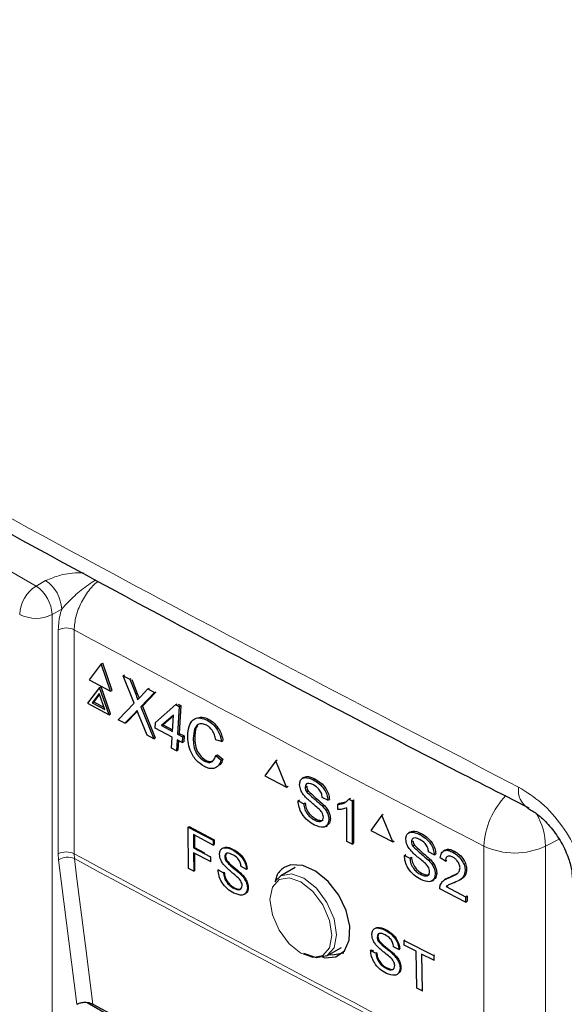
# Paper-space layout 'Blatt2' of a CAD drawing. Header units: millimetres. Extents: x 5 to 418, y 2 to 292.
# Tile 37 of 74: x 112 to 120, y 186 to 200. Entities that reach past the tile are written whole.
import ezdxf

# ---------------------------------------------------------------- set-up
doc = ezdxf.new("R2010")
doc.units = ezdxf.units.MM

psp = doc.layouts.new('Blatt2')

# ---------------------------------------------------------------- linework, layer by layer
at = {"color": 7, "linetype": 'Continuous', "lineweight": 18}
for p, q in [((97.248, 200.556), (112.106, 191.979)), ((112.106, 191.979), (112.245, 192.057)), ((112.477, 191.646), (112.337, 191.569)), ((112.337, 191.569), (112.337, 168.796)), ((112.426, 188.116), (112.426, 191.346)), ((112.656, 191.347), (112.656, 188.117)), ((113.546, 190.417), (113.568, 190.429)), ((113.536, 190.151), (113.559, 190.163)), ((119.655, 188.33), (119.46, 188.229)), ((118.57, 184.998), (118.57, 188.227)), ((119.46, 188.229), (119.46, 184.999)), ((112.432, 188.029), (112.426, 188.116)), ((112.656, 188.117), (112.66, 188.047)), ((112.695, 185.946), (112.432, 188.029))]:
    psp.add_line(p, q, dxfattribs=at)
at = {"color": 7, "linetype": 'Continuous', "lineweight": 25}
for p, q in [((113.046, 190.855), (112.871, 190.627)), ((113.046, 190.855), (113.069, 190.867)), ((113.181, 190.461), (113.046, 190.855)), ((113.204, 190.473), (113.069, 190.867)), ((112.871, 190.627), (113.181, 190.461)), ((113.363, 190.685), (113.385, 190.697)), ((113.523, 190.289), (113.363, 190.685)), ((113.363, 190.685), (113.458, 190.634)), ((113.458, 190.634), (113.48, 190.645)), ((113.458, 190.634), (113.546, 190.417)), ((113.487, 190.63), (113.568, 190.429)), ((113.024, 190.516), (112.849, 190.288)), ((113.024, 190.516), (113.047, 190.527)), ((113.16, 190.122), (113.024, 190.516)), ((113.182, 190.134), (113.047, 190.527)), ((113.181, 190.461), (113.204, 190.473)), ((113.612, 190.381), (113.72, 190.494)), ((113.72, 190.494), (113.742, 190.505)), ((113.72, 190.494), (113.817, 190.442)), ((113.019, 190.431), (112.915, 190.296)), ((113.023, 190.419), (112.938, 190.308)), ((113.099, 190.198), (113.019, 190.431)), ((113.817, 190.442), (113.619, 190.236)), ((113.831, 190.445), (113.641, 190.248)), ((113.817, 190.442), (113.839, 190.453)), ((112.849, 190.288), (113.16, 190.122)), ((112.915, 190.296), (112.938, 190.308)), ((112.915, 190.296), (113.099, 190.198)), ((112.938, 190.308), (113.089, 190.227)), ((113.292, 190.051), (113.523, 190.289)), ((113.569, 190.174), (113.559, 190.163)), ((113.619, 190.236), (113.641, 190.248)), ((113.619, 190.236), (113.804, 189.777)), ((113.641, 190.248), (113.827, 189.788)), ((113.83, 190.012), (114.123, 190.269)), ((114.123, 190.269), (114.145, 190.281)), ((114.123, 190.269), (114.173, 190.242)), ((114.173, 190.242), (114.148, 189.842)), ((114.158, 190.275), (114.196, 190.254)), ((114.196, 190.254), (114.17, 189.854)), ((114.173, 190.242), (114.196, 190.254)), ((113.16, 190.122), (113.182, 190.134)), ((113.389, 189.999), (113.292, 190.051)), ((113.536, 190.151), (113.389, 189.999)), ((113.559, 190.163), (113.412, 190.011)), ((113.708, 189.828), (113.586, 190.131)), ((114.09, 190.115), (113.919, 189.965)), ((114.09, 190.107), (113.942, 189.976)), ((114.075, 189.881), (114.09, 190.115)), ((114.577, 190.043), (114.6, 190.055)), ((113.389, 189.999), (113.412, 190.011)), ((113.825, 189.929), (113.83, 190.012)), ((114.07, 189.798), (113.825, 189.929)), ((113.919, 189.965), (113.942, 189.976)), ((113.919, 189.965), (114.075, 189.881)), ((113.942, 189.976), (114.077, 189.904)), ((113.804, 189.777), (113.708, 189.828)), ((113.804, 189.777), (113.827, 189.788)), ((114.06, 189.639), (114.07, 189.798)), ((114.142, 189.759), (114.132, 189.601)), ((114.214, 189.721), (114.142, 189.759)), ((114.148, 189.842), (114.17, 189.854)), ((114.148, 189.842), (114.22, 189.804)), ((114.163, 189.748), (114.155, 189.613)), ((114.17, 189.854), (114.242, 189.816)), ((114.22, 189.804), (114.214, 189.721)), ((114.22, 189.804), (114.242, 189.816)), ((114.242, 189.816), (114.237, 189.732)), ((114.377, 189.811), (114.399, 189.823)), ((114.782, 189.738), (114.701, 189.761)), ((114.782, 189.738), (114.804, 189.75)), ((114.132, 189.601), (114.06, 189.639)), ((114.132, 189.601), (114.155, 189.613)), ((114.214, 189.721), (114.237, 189.732)), ((114.534, 189.455), (114.556, 189.467)), ((114.702, 189.533), (114.724, 189.545)), ((114.702, 189.533), (114.779, 189.469)), ((114.724, 189.545), (114.802, 189.481)), ((114.779, 189.469), (114.802, 189.481)), ((115.566, 189.459), (115.588, 189.474)), ((115.566, 189.459), (115.409, 189.242)), ((115.722, 189.078), (115.566, 189.459)), ((115.409, 189.242), (115.722, 189.078)), ((115.972, 189.218), (115.948, 189.202)), ((116.108, 189.183), (116.13, 189.196)), ((115.722, 189.078), (115.744, 189.092)), ((115.991, 189.078), (116.013, 189.092)), ((115.889, 188.88), (115.911, 188.894)), ((116.011, 189.012), (116.033, 189.026)), ((116.318, 188.888), (116.238, 188.93)), ((116.318, 188.888), (116.34, 188.901)), ((116.62, 188.905), (116.643, 188.92)), ((116.62, 188.905), (116.667, 188.881)), ((116.667, 188.881), (116.69, 188.895)), ((116.69, 188.895), (116.69, 188.269)), ((115.889, 188.88), (115.969, 188.838)), ((115.969, 188.838), (115.991, 188.852)), ((116.234, 188.811), (116.256, 188.825)), ((116.464, 188.831), (116.486, 188.845)), ((116.464, 188.757), (116.464, 188.831)), ((116.486, 188.845), (116.576, 188.866)), ((116.594, 188.293), (116.594, 188.781)), ((116.667, 188.881), (116.667, 188.255)), ((116.123, 188.605), (116.145, 188.619)), ((116.333, 188.608), (116.355, 188.622)), ((117.096, 188.672), (116.939, 188.454)), ((117.096, 188.672), (117.118, 188.686)), ((117.254, 188.291), (117.096, 188.672)), ((114.304, 188.503), (114.316, 188.51)), ((114.306, 187.904), (114.304, 188.503)), ((114.304, 188.503), (114.664, 188.313)), ((114.316, 188.51), (114.676, 188.32)), ((116.287, 188.511), (116.312, 188.526)), ((114.664, 188.243), (114.381, 188.394)), ((114.381, 188.394), (114.381, 188.202)), ((114.392, 188.388), (114.392, 188.209)), ((116.939, 188.454), (117.254, 188.291)), ((117.505, 188.431), (117.48, 188.415)), ((117.642, 188.397), (117.663, 188.411)), ((114.381, 188.202), (114.392, 188.209)), ((114.381, 188.202), (114.623, 188.073)), ((114.392, 188.209), (114.54, 188.13)), ((114.664, 188.313), (114.676, 188.32)), ((114.664, 188.313), (114.664, 188.243)), ((114.664, 188.243), (114.676, 188.251)), ((114.676, 188.32), (114.676, 188.251)), ((116.667, 188.255), (116.594, 188.293)), ((116.667, 188.255), (116.69, 188.269)), ((117.254, 188.291), (117.275, 188.304)), ((117.524, 188.292), (117.545, 188.306)), ((117.544, 188.226), (117.566, 188.24)), ((114.623, 188.004), (114.381, 188.132)), ((114.381, 188.132), (114.382, 187.864)), ((114.393, 188.126), (114.393, 187.871)), ((114.623, 188.073), (114.634, 188.08)), ((114.623, 188.073), (114.623, 188.004)), ((114.831, 188.074), (114.842, 188.081)), ((114.942, 188.174), (114.953, 188.181)), ((117.422, 188.093), (117.443, 188.107)), ((117.422, 188.093), (117.502, 188.052)), ((117.502, 188.052), (117.524, 188.066)), ((117.853, 188.102), (117.773, 188.144)), ((117.853, 188.102), (117.875, 188.116)), ((118.014, 188.011), (117.941, 188.057)), ((118.007, 188.168), (117.982, 188.152)), ((118.123, 188.139), (118.145, 188.153)), ((114.382, 187.864), (114.306, 187.904)), ((114.623, 188.004), (114.635, 188.011)), ((114.85, 188.011), (114.861, 188.018)), ((115.142, 187.891), (115.066, 187.931)), ((115.846, 187.919), (115.638, 187.799)), ((117.769, 188.026), (117.79, 188.04)), ((118.014, 188.011), (118.036, 188.025)), ((114.382, 187.864), (114.393, 187.871)), ((114.734, 187.884), (114.745, 187.891)), ((114.734, 187.884), (114.81, 187.844)), ((114.81, 187.844), (114.821, 187.851)), ((115.063, 187.818), (115.074, 187.825)), ((115.142, 187.891), (115.153, 187.898)), ((115.554, 187.715), (115.638, 187.799)), ((117.657, 187.819), (117.678, 187.833)), ((117.868, 187.823), (117.889, 187.837)), ((118.073, 187.773), (118.094, 187.787)), ((118.095, 187.788), (118.192, 187.836)), ((118.299, 187.875), (118.321, 187.889)), ((114.957, 187.621), (114.968, 187.627)), ((115.157, 187.624), (115.168, 187.631)), ((117.822, 187.726), (117.846, 187.741)), ((118.026, 187.755), (118.001, 187.74)), ((118.027, 187.643), (118.049, 187.657)), ((118.027, 187.643), (118.306, 187.498)), ((118.225, 187.741), (118.25, 187.757)), ((118.306, 187.418), (117.933, 187.611)), ((118.306, 187.498), (118.329, 187.512)), ((118.306, 187.498), (118.306, 187.418)), ((118.329, 187.512), (118.329, 187.432)), ((118.306, 187.418), (118.329, 187.432)), ((117.03, 186.916), (117.041, 186.923)), ((117.14, 187.018), (117.152, 187.025)), ((116.305, 186.644), (116.513, 186.764)), ((117.05, 186.853), (117.061, 186.86)), ((117.344, 186.738), (117.267, 186.777)), ((117.419, 186.868), (117.43, 186.875)), ((117.42, 186.799), (117.419, 186.868)), ((117.419, 186.868), (117.846, 186.651)), ((117.595, 186.71), (117.42, 186.799)), ((116.934, 186.724), (116.945, 186.731)), ((116.934, 186.724), (117.011, 186.685)), ((116.945, 186.731), (116.978, 186.715)), ((117.011, 186.685), (117.022, 186.692)), ((117.265, 186.663), (117.276, 186.67)), ((117.344, 186.738), (117.355, 186.745)), ((117.6, 186.178), (117.595, 186.71)), ((117.846, 186.582), (117.672, 186.671)), ((117.672, 186.671), (117.677, 186.139)), ((117.846, 186.651), (117.857, 186.659)), ((117.846, 186.651), (117.846, 186.582)), ((117.846, 186.582), (117.858, 186.589)), ((117.16, 186.463), (117.171, 186.47)), ((117.361, 186.47), (117.371, 186.476)), ((117.677, 186.139), (117.6, 186.178)), ((117.677, 186.139), (117.687, 186.146)), ((112.695, 185.946), (112.699, 185.948)), ((112.845, 185.972), (116.959, 183.597))]:
    psp.add_line(p, q, dxfattribs=at)
at = {"color": 7, "linetype": 'Continuous', "lineweight": 18, "flags": 128}
for points in [[(112.66, 188.047), (112.692, 187.795), (112.82, 186.787), (112.925, 185.949)], [(115.93, 186.682), (116.101, 186.622), (116.246, 186.65), (116.342, 186.762), (116.376, 186.939), (116.342, 187.156), (116.246, 187.38), (116.101, 187.575), (115.93, 187.713), (115.759, 187.772), (115.614, 187.744), (115.517, 187.633), (115.483, 187.455), (115.517, 187.238), (115.614, 187.015), (115.759, 186.819), (115.93, 186.682)], [(115.638, 187.799), (115.638, 187.799), (115.791, 187.828), (115.971, 187.766), (116.152, 187.62), (116.305, 187.414), (116.407, 187.178), (116.443, 186.949), (116.407, 186.762), (116.305, 186.644), (116.305, 186.644)]]:
    psp.add_lwpolyline(points, dxfattribs=at)
at = {"color": 7, "linetype": 'Continuous', "lineweight": 25, "flags": 128}
for points in [[(116.239, 186.626), (116.273, 186.615), (116.435, 186.63), (116.558, 186.719), (116.628, 186.873), (116.637, 187.073), (116.584, 187.297), (116.475, 187.52), (116.322, 187.717), (116.142, 187.866), (115.957, 187.949), (115.786, 187.958), (115.695, 187.925), (115.695, 187.925)], [(116.305, 186.644), (116.152, 186.614), (115.971, 186.677)], [(116.341, 186.665), (116.382, 186.658), (116.55, 186.689)]]:
    psp.add_lwpolyline(points, dxfattribs=at)
at = {"color": 7, "linetype": 'Continuous', "lineweight": 18}
for centre, radius, start, end in [((111.957, 191.624), 0.52, 2.4792, 56.3611), ((112.382, 191.548), 0.512, 122.6055, 177.3945), ((111.818, 191.546), 0.52, 2.4792, 56.3611), ((112.106, 192.027), 0.514, 242.6565, 296.7662), ((112.542, 191.116), 0.258, 63.8368, 116.6779), ((272.238, 486.704), 335.711, 241.61753, 242.75876), ((119.376, 189.032), 0.308, 171.4458, 237.5789), ((119.669, 188.181), 1.099, 135.2172, 177.5789), ((118.436, 188.196), 1.025, 1.8525, 29.1034), ((119.014, 189.169), 1.041, 244.78, 295.3751), ((112.542, 187.886), 0.258, 63.8368, 116.6779), ((112.562, 187.836), 0.233, 65.0933, 124.1373), ((272.238, 483.474), 335.711, 241.61753, 242.75876), ((272.239, 483.399), 335.705, 241.61758, 242.75876)]:
    psp.add_arc(centre, radius, start, end, dxfattribs=at)
at = {"color": 7, "linetype": 'Continuous', "lineweight": 25}
psp.add_ellipse((341.001, 331.357), major_axis=(333.724, 5.135), ratio=0.587275, start_param=3.950946, end_param=3.967413, dxfattribs=at)
at = {"color": 7, "linetype": 'Continuous', "lineweight": 18}
for points, knots in [([(91.232, 205.15), (93.032, 203.999), (96.632, 201.697), (102.295, 198.286), (108.181, 194.901), (113.804, 191.816), (117.483, 189.904), (119.071, 189.078)], [0, 0, 0, 0, 0.204721, 0.409562, 0.623395, 0.837364, 1, 1, 1, 1]), ([(112.245, 192.057), (112.314, 192.086), (112.461, 192.148), (112.662, 192.173), (112.773, 192.169), (112.789, 192.168)], [0, 0, 0, 0, 0.433123, 0.919922, 1, 1, 1, 1]), ([(112.97, 192.069), (112.897, 192.021), (112.76, 191.93), (112.598, 191.778), (112.51, 191.683), (112.477, 191.646)], [0, 0, 0, 0, 0.405124, 0.77055, 1, 1, 1, 1]), ([(113.002, 192.051), (112.962, 192.014), (112.869, 191.928), (112.756, 191.747), (112.672, 191.54), (112.661, 191.411), (112.656, 191.347)], [0, 0, 0, 0, 0.207401, 0.4717537, 0.7358937, 1, 1, 1, 1]), ([(112.426, 191.346), (112.432, 191.426), (112.439, 191.524), (112.471, 191.628), (112.477, 191.646)], [0, 0, 0, 0, 0.818315, 1, 1, 1, 1]), ([(120.073, 187.477), (120.068, 187.559), (120.056, 187.767), (119.936, 188.134), (119.709, 188.527), (119.409, 188.869), (119.184, 189.008), (119.071, 189.078)], [0, 0, 0, 0, 0.139946, 0.354707, 0.569707, 0.784808, 1, 1, 1, 1])]:
    psp.add_open_spline(points, degree=3, knots=knots, dxfattribs=at)
at = {"color": 7, "linetype": 'Continuous', "lineweight": 25}
for points, knots in [([(91.377, 204.851), (92.066, 204.402), (93.99, 203.15), (97.304, 201.085), (101.317, 198.653), (105.49, 196.215), (109.736, 193.818), (113.889, 191.555), (117.059, 189.88), (118.796, 188.995), (119.219, 188.779)], [0, 0, 0, 0, 0.079167, 0.220979, 0.371612, 0.522329, 0.673084, 0.823745, 0.956982, 1, 1, 1, 1]), ([(113.546, 190.417), (113.551, 190.402), (113.559, 190.382), (113.569, 190.356), (113.57, 190.345), (113.571, 190.339)], [0, 0, 0, 0, 0.561277, 0.781763, 1, 1, 1, 1]), ([(113.568, 190.429), (113.574, 190.414), (113.582, 190.394), (113.59, 190.371), (113.592, 190.363), (113.592, 190.361)], [0, 0, 0, 0, 0.642738, 0.895224, 1, 1, 1, 1]), ([(113.571, 190.339), (113.579, 190.347), (113.592, 190.361), (113.606, 190.375), (113.612, 190.381)], [0, 0, 0, 0, 0.56, 1, 1, 1, 1]), ([(113.566, 190.182), (113.56, 190.176), (113.55, 190.166), (113.541, 190.156), (113.536, 190.151)], [0, 0, 0, 0, 0.560002, 1, 1, 1, 1]), ([(113.586, 190.131), (113.582, 190.14), (113.576, 190.157), (113.569, 190.174), (113.566, 190.182)], [0, 0, 0, 0, 0.56, 1, 1, 1, 1]), ([(114.297, 189.853), (114.303, 189.899), (114.315, 189.989), (114.385, 190.07), (114.481, 190.084), (114.545, 190.057), (114.577, 190.043)], [0, 0, 0, 0, 0.2804925, 0.5595697, 0.7796153, 1, 1, 1, 1]), ([(114.455, 190.08), (114.471, 190.084), (114.515, 190.095), (114.567, 190.07), (114.6, 190.055)], [0, 0, 0, 0, 0.372035, 1, 1, 1, 1]), ([(114.577, 190.043), (114.605, 190.026), (114.659, 189.992), (114.724, 189.909), (114.765, 189.821), (114.776, 189.766), (114.782, 189.738)], [0, 0, 0, 0, 0.280081, 0.559449, 0.779549, 1, 1, 1, 1]), ([(114.6, 190.055), (114.627, 190.038), (114.682, 190.004), (114.746, 189.921), (114.787, 189.832), (114.799, 189.778), (114.804, 189.75)], [0, 0, 0, 0, 0.280081, 0.559449, 0.779549, 1, 1, 1, 1]), ([(114.569, 189.97), (114.549, 189.979), (114.509, 189.997), (114.454, 189.991), (114.394, 189.94), (114.384, 189.864), (114.377, 189.811)], [0, 0, 0, 0, 0.187223, 0.373906, 0.560736, 1, 1, 1, 1]), ([(114.443, 189.968), (114.441, 189.967), (114.408, 189.94), (114.403, 189.88), (114.399, 189.823)], [0, 0, 0, 0, 0.04544, 1, 1, 1, 1]), ([(114.701, 189.761), (114.696, 189.785), (114.687, 189.832), (114.655, 189.896), (114.612, 189.944), (114.583, 189.961), (114.569, 189.97)], [0, 0, 0, 0, 0.2805533, 0.5597389, 0.7796538, 1, 1, 1, 1]), ([(114.536, 189.376), (114.494, 189.402), (114.411, 189.454), (114.328, 189.6), (114.297, 189.737), (114.297, 189.815), (114.297, 189.853)], [0, 0, 0, 0, 0.279955, 0.558088, 0.778912, 1, 1, 1, 1]), ([(114.377, 189.811), (114.376, 189.776), (114.375, 189.704), (114.401, 189.593), (114.463, 189.502), (114.51, 189.471), (114.534, 189.455)], [0, 0, 0, 0, 0.281245, 0.560716, 0.780138, 1, 1, 1, 1]), ([(114.399, 189.823), (114.399, 189.787), (114.397, 189.716), (114.424, 189.605), (114.486, 189.514), (114.533, 189.483), (114.556, 189.467)], [0, 0, 0, 0, 0.281245, 0.560716, 0.780138, 1, 1, 1, 1]), ([(114.534, 189.455), (114.555, 189.446), (114.599, 189.427), (114.668, 189.447), (114.689, 189.501), (114.702, 189.533)], [0, 0, 0, 0, 0.280711, 0.560905, 1, 1, 1, 1]), ([(114.779, 189.469), (114.768, 189.441), (114.745, 189.384), (114.681, 189.344), (114.608, 189.343), (114.56, 189.365), (114.536, 189.376)], [0, 0, 0, 0, 0.280256, 0.559546, 0.779589, 1, 1, 1, 1]), ([(114.556, 189.467), (114.578, 189.457), (114.619, 189.439), (114.65, 189.453), (114.665, 189.459)], [0, 0, 0, 0, 0.5530953, 1, 1, 1, 1]), ([(114.802, 189.481), (114.793, 189.45), (114.781, 189.414), (114.755, 189.399), (114.752, 189.396)], [0, 0, 0, 0, 0.865837, 1, 1, 1, 1]), ([(115.911, 189.115), (115.913, 189.133), (115.917, 189.169), (115.945, 189.205), (116.007, 189.225), (116.066, 189.2), (116.108, 189.183)], [0, 0, 0, 0, 0.187029, 0.374124, 0.56114, 1, 1, 1, 1]), ([(115.974, 189.217), (115.986, 189.222), (116.029, 189.242), (116.088, 189.216), (116.13, 189.197)], [0, 0, 0, 0, 0.279492, 1, 1, 1, 1]), ([(116.108, 189.183), (116.136, 189.166), (116.192, 189.133), (116.265, 189.055), (116.309, 188.965), (116.315, 188.913), (116.318, 188.888)], [0, 0, 0, 0, 0.2807972, 0.5601508, 0.7798767, 1, 1, 1, 1]), ([(116.13, 189.197), (116.158, 189.18), (116.215, 189.147), (116.287, 189.069), (116.331, 188.979), (116.338, 188.928), (116.341, 188.902)], [0, 0, 0, 0, 0.280797, 0.560151, 0.779877, 1, 1, 1, 1]), ([(115.995, 188.935), (115.982, 188.95), (115.957, 188.979), (115.92, 189.042), (115.915, 189.087), (115.911, 189.115)], [0, 0, 0, 0, 0.2814452, 0.5622732, 1, 1, 1, 1]), ([(116.111, 189.109), (116.096, 189.116), (116.065, 189.131), (116.024, 189.135), (115.996, 189.116), (115.993, 189.091), (115.991, 189.078)], [0, 0, 0, 0, 0.28129, 0.56082, 0.78068, 1, 1, 1, 1]), ([(115.991, 189.078), (115.992, 189.066), (115.994, 189.044), (116.006, 189.022), (116.011, 189.012)], [0, 0, 0, 0, 0.559617, 1, 1, 1, 1]), ([(116.014, 189.093), (116.015, 189.08), (116.016, 189.059), (116.028, 189.036), (116.034, 189.027)], [0, 0, 0, 0, 0.559617, 1, 1, 1, 1]), ([(116.238, 188.93), (116.235, 188.95), (116.229, 188.99), (116.183, 189.066), (116.139, 189.092), (116.111, 189.109)], [0, 0, 0, 0, 0.2810967, 0.5602874, 1, 1, 1, 1]), ([(116.192, 188.762), (116.17, 188.782), (116.133, 188.814), (116.081, 188.856), (116.037, 188.893), (116.009, 188.921), (115.995, 188.935)], [0, 0, 0, 0, 0.339939, 0.560025, 0.780082, 1, 1, 1, 1]), ([(116.011, 189.012), (116.052, 188.974), (116.126, 188.904), (116.201, 188.84), (116.234, 188.811)], [0, 0, 0, 0, 0.558382, 1, 1, 1, 1]), ([(116.034, 189.027), (116.075, 188.988), (116.148, 188.918), (116.224, 188.854), (116.257, 188.825)], [0, 0, 0, 0, 0.558382, 1, 1, 1, 1]), ([(116.464, 188.831), (116.499, 188.835), (116.562, 188.841), (116.602, 188.886), (116.62, 188.905)], [0, 0, 0, 0, 0.560427, 1, 1, 1, 1]), ([(116.127, 188.531), (116.094, 188.55), (116.028, 188.588), (115.945, 188.684), (115.898, 188.79), (115.892, 188.85), (115.889, 188.88)], [0, 0, 0, 0, 0.280814, 0.559563, 0.77962, 1, 1, 1, 1]), ([(115.969, 188.838), (115.973, 188.813), (115.979, 188.762), (116.021, 188.688), (116.072, 188.635), (116.106, 188.615), (116.123, 188.605)], [0, 0, 0, 0, 0.280632, 0.558674, 0.779197, 1, 1, 1, 1]), ([(115.992, 188.852), (115.995, 188.827), (116.001, 188.776), (116.043, 188.702), (116.095, 188.65), (116.129, 188.629), (116.146, 188.619)], [0, 0, 0, 0, 0.280632, 0.558674, 0.779197, 1, 1, 1, 1]), ([(116.253, 188.646), (116.252, 188.657), (116.25, 188.68), (116.229, 188.724), (116.206, 188.748), (116.192, 188.762)], [0, 0, 0, 0, 0.280089, 0.55997, 1, 1, 1, 1]), ([(116.234, 188.811), (116.249, 188.795), (116.279, 188.762), (116.312, 188.707), (116.33, 188.653), (116.332, 188.623), (116.333, 188.608)], [0, 0, 0, 0, 0.280371, 0.559909, 0.779859, 1, 1, 1, 1]), ([(116.257, 188.825), (116.272, 188.809), (116.302, 188.777), (116.334, 188.721), (116.352, 188.668), (116.354, 188.637), (116.355, 188.622)], [0, 0, 0, 0, 0.280371, 0.559909, 0.779859, 1, 1, 1, 1]), ([(116.594, 188.781), (116.572, 188.772), (116.532, 188.756), (116.484, 188.757), (116.464, 188.757)], [0, 0, 0, 0, 0.559686, 1, 1, 1, 1]), ([(119.21, 188.771), (119.254, 188.746), (119.343, 188.695), (119.507, 188.54), (119.661, 188.337), (119.776, 188.111), (119.839, 187.901), (119.843, 187.812), (119.845, 187.768)], [0, 0, 0, 0, 0.15507, 0.318273, 0.49759, 0.684777, 0.848125, 1, 1, 1, 1]), ([(116.123, 188.605), (116.14, 188.597), (116.174, 188.582), (116.218, 188.581), (116.247, 188.605), (116.251, 188.632), (116.253, 188.646)], [0, 0, 0, 0, 0.280917, 0.560813, 0.780502, 1, 1, 1, 1]), ([(116.146, 188.619), (116.162, 188.612), (116.196, 188.597), (116.234, 188.593), (116.246, 188.605), (116.249, 188.607)], [0, 0, 0, 0, 0.4490788, 0.8965244, 1, 1, 1, 1]), ([(116.355, 188.622), (116.352, 188.592), (116.348, 188.549), (116.317, 188.537), (116.309, 188.533)], [0, 0, 0, 0, 0.704788, 1, 1, 1, 1]), ([(116.333, 188.608), (116.328, 188.58), (116.319, 188.524), (116.242, 188.485), (116.171, 188.513), (116.127, 188.531)], [0, 0, 0, 0, 0.279942, 0.56008, 1, 1, 1, 1]), ([(117.444, 188.328), (117.445, 188.346), (117.449, 188.383), (117.478, 188.419), (117.54, 188.439), (117.599, 188.414), (117.642, 188.397)], [0, 0, 0, 0, 0.187029, 0.374124, 0.56114, 1, 1, 1, 1]), ([(117.528, 188.149), (117.515, 188.164), (117.489, 188.193), (117.453, 188.256), (117.447, 188.301), (117.444, 188.328)], [0, 0, 0, 0, 0.2814452, 0.5622732, 1, 1, 1, 1]), ([(117.506, 188.431), (117.518, 188.436), (117.562, 188.455), (117.621, 188.43), (117.664, 188.411)], [0, 0, 0, 0, 0.281316, 1, 1, 1, 1]), ([(117.645, 188.323), (117.629, 188.33), (117.598, 188.345), (117.557, 188.349), (117.529, 188.33), (117.526, 188.305), (117.524, 188.292)], [0, 0, 0, 0, 0.28129, 0.56082, 0.78068, 1, 1, 1, 1]), ([(117.642, 188.397), (117.67, 188.38), (117.726, 188.347), (117.799, 188.27), (117.844, 188.18), (117.85, 188.128), (117.853, 188.102)], [0, 0, 0, 0, 0.280797, 0.560151, 0.779877, 1, 1, 1, 1]), ([(117.664, 188.411), (117.692, 188.394), (117.748, 188.361), (117.821, 188.284), (117.866, 188.194), (117.872, 188.143), (117.875, 188.117)], [0, 0, 0, 0, 0.280797, 0.560151, 0.779877, 1, 1, 1, 1]), ([(114.755, 188.109), (114.756, 188.126), (114.76, 188.161), (114.787, 188.195), (114.845, 188.214), (114.902, 188.19), (114.942, 188.174)], [0, 0, 0, 0, 0.187029, 0.374124, 0.56114, 1, 1, 1, 1]), ([(114.819, 188.205), (114.826, 188.208), (114.862, 188.223), (114.912, 188.2), (114.953, 188.181)], [0, 0, 0, 0, 0.180423, 1, 1, 1, 1]), ([(117.524, 188.292), (117.525, 188.28), (117.527, 188.258), (117.539, 188.236), (117.544, 188.226)], [0, 0, 0, 0, 0.559617, 1, 1, 1, 1]), ([(117.544, 188.226), (117.586, 188.188), (117.66, 188.118), (117.735, 188.054), (117.769, 188.026)], [0, 0, 0, 0, 0.558382, 1, 1, 1, 1]), ([(117.546, 188.306), (117.547, 188.294), (117.549, 188.272), (117.561, 188.25), (117.567, 188.24)], [0, 0, 0, 0, 0.559617, 1, 1, 1, 1]), ([(117.567, 188.24), (117.608, 188.202), (117.682, 188.133), (117.758, 188.068), (117.791, 188.04)], [0, 0, 0, 0, 0.558382, 1, 1, 1, 1]), ([(117.773, 188.144), (117.77, 188.164), (117.763, 188.205), (117.717, 188.28), (117.672, 188.307), (117.645, 188.323)], [0, 0, 0, 0, 0.281097, 0.560287, 1, 1, 1, 1]), ([(118.011, 188.163), (118.017, 188.169), (118.036, 188.187), (118.087, 188.179), (118.126, 188.162), (118.146, 188.153)], [0, 0, 0, 0, 0.209748, 0.604311, 1, 1, 1, 1]), ([(114.835, 187.937), (114.822, 187.951), (114.798, 187.979), (114.763, 188.04), (114.758, 188.083), (114.755, 188.109)], [0, 0, 0, 0, 0.281445, 0.562273, 1, 1, 1, 1]), ([(114.945, 188.103), (114.93, 188.11), (114.901, 188.124), (114.862, 188.128), (114.835, 188.11), (114.832, 188.086), (114.831, 188.074)], [0, 0, 0, 0, 0.28129, 0.56082, 0.78068, 1, 1, 1, 1]), ([(114.831, 188.074), (114.832, 188.062), (114.833, 188.041), (114.845, 188.02), (114.85, 188.011)], [0, 0, 0, 0, 0.559617, 1, 1, 1, 1]), ([(114.864, 188.125), (114.859, 188.122), (114.845, 188.114), (114.843, 188.094), (114.842, 188.081)], [0, 0, 0, 0, 0.394344, 1, 1, 1, 1]), ([(114.842, 188.081), (114.843, 188.069), (114.845, 188.049), (114.856, 188.027), (114.861, 188.018)], [0, 0, 0, 0, 0.559617, 1, 1, 1, 1]), ([(114.942, 188.174), (114.968, 188.158), (115.022, 188.126), (115.091, 188.051), (115.133, 187.965), (115.139, 187.916), (115.142, 187.891)], [0, 0, 0, 0, 0.280797, 0.560151, 0.779877, 1, 1, 1, 1]), ([(115.066, 187.931), (115.063, 187.951), (115.057, 187.99), (115.014, 188.062), (114.971, 188.087), (114.945, 188.103)], [0, 0, 0, 0, 0.281097, 0.560287, 1, 1, 1, 1]), ([(114.953, 188.181), (114.98, 188.165), (115.033, 188.133), (115.102, 188.059), (115.145, 187.973), (115.15, 187.923), (115.153, 187.898)], [0, 0, 0, 0, 0.280797, 0.560151, 0.779877, 1, 1, 1, 1]), ([(117.661, 187.745), (117.627, 187.764), (117.561, 187.802), (117.478, 187.898), (117.431, 188.003), (117.425, 188.063), (117.422, 188.093)], [0, 0, 0, 0, 0.280814, 0.559563, 0.77962, 1, 1, 1, 1]), ([(117.502, 188.052), (117.505, 188.026), (117.512, 187.975), (117.554, 187.901), (117.606, 187.849), (117.64, 187.829), (117.657, 187.819)], [0, 0, 0, 0, 0.280632, 0.558674, 0.779197, 1, 1, 1, 1]), ([(117.524, 188.066), (117.528, 188.041), (117.534, 187.99), (117.576, 187.916), (117.628, 187.864), (117.662, 187.843), (117.679, 187.833)], [0, 0, 0, 0, 0.280632, 0.5586744, 0.7791973, 1, 1, 1, 1]), ([(117.726, 187.977), (117.704, 187.996), (117.667, 188.029), (117.614, 188.07), (117.57, 188.107), (117.542, 188.135), (117.528, 188.149)], [0, 0, 0, 0, 0.3399393, 0.5600249, 0.7800825, 1, 1, 1, 1]), ([(117.941, 188.057), (117.945, 188.083), (117.953, 188.134), (118.002, 188.17), (118.064, 188.166), (118.103, 188.148), (118.123, 188.139)], [0, 0, 0, 0, 0.280235, 0.558893, 0.779132, 1, 1, 1, 1]), ([(118.122, 188.067), (118.106, 188.074), (118.075, 188.088), (118.037, 188.079), (118.017, 188.05), (118.015, 188.024), (118.014, 188.011)], [0, 0, 0, 0, 0.28041, 0.559489, 0.779375, 1, 1, 1, 1]), ([(118.226, 187.912), (118.224, 187.929), (118.22, 187.963), (118.19, 188.012), (118.156, 188.047), (118.133, 188.061), (118.122, 188.067)], [0, 0, 0, 0, 0.27908, 0.558612, 0.779043, 1, 1, 1, 1]), ([(118.123, 188.139), (118.148, 188.124), (118.198, 188.094), (118.257, 188.02), (118.294, 187.942), (118.297, 187.897), (118.299, 187.875)], [0, 0, 0, 0, 0.280482, 0.559644, 0.779749, 1, 1, 1, 1]), ([(118.146, 188.153), (118.171, 188.138), (118.22, 188.109), (118.28, 188.034), (118.316, 187.956), (118.319, 187.912), (118.321, 187.889)], [0, 0, 0, 0, 0.280482, 0.559644, 0.779749, 1, 1, 1, 1]), ([(115.023, 187.771), (115.001, 187.79), (114.966, 187.821), (114.916, 187.861), (114.875, 187.897), (114.848, 187.924), (114.835, 187.937)], [0, 0, 0, 0, 0.3399393, 0.5600249, 0.7800825, 1, 1, 1, 1]), ([(114.85, 188.011), (114.873, 187.986), (114.911, 187.945), (114.968, 187.901), (115.016, 187.862), (115.047, 187.833), (115.063, 187.818)], [0, 0, 0, 0, 0.3384083, 0.5589741, 0.7795351, 1, 1, 1, 1]), ([(114.861, 188.018), (114.884, 187.993), (114.922, 187.952), (114.979, 187.908), (115.027, 187.869), (115.058, 187.84), (115.074, 187.825)], [0, 0, 0, 0, 0.338408, 0.558974, 0.779535, 1, 1, 1, 1]), ([(115.695, 187.925), (115.654, 187.894), (115.587, 187.844), (115.565, 187.747), (115.557, 187.71)], [0, 0, 0, 0, 0.620461, 1, 1, 1, 1]), ([(117.787, 187.861), (117.786, 187.872), (117.784, 187.894), (117.764, 187.938), (117.74, 187.962), (117.726, 187.977)], [0, 0, 0, 0, 0.280089, 0.55997, 1, 1, 1, 1]), ([(117.769, 188.026), (117.784, 188.01), (117.814, 187.977), (117.847, 187.922), (117.865, 187.868), (117.867, 187.838), (117.868, 187.823)], [0, 0, 0, 0, 0.2803713, 0.5599089, 0.7798589, 1, 1, 1, 1]), ([(117.791, 188.04), (117.806, 188.024), (117.836, 187.991), (117.869, 187.936), (117.887, 187.883), (117.889, 187.852), (117.89, 187.837)], [0, 0, 0, 0, 0.280371, 0.559909, 0.779859, 1, 1, 1, 1]), ([(118.073, 187.773), (118.109, 187.789), (118.16, 187.81), (118.216, 187.855), (118.222, 187.893), (118.226, 187.912)], [0, 0, 0, 0, 0.561313, 0.781386, 1, 1, 1, 1]), ([(114.961, 187.55), (114.929, 187.568), (114.867, 187.605), (114.788, 187.697), (114.743, 187.798), (114.737, 187.856), (114.734, 187.884)], [0, 0, 0, 0, 0.280814, 0.559563, 0.77962, 1, 1, 1, 1]), ([(114.81, 187.844), (114.814, 187.82), (114.82, 187.771), (114.86, 187.7), (114.909, 187.65), (114.941, 187.63), (114.957, 187.621)], [0, 0, 0, 0, 0.280632, 0.558674, 0.779197, 1, 1, 1, 1]), ([(114.822, 187.851), (114.825, 187.827), (114.831, 187.778), (114.871, 187.707), (114.92, 187.657), (114.953, 187.637), (114.969, 187.628)], [0, 0, 0, 0, 0.280632, 0.558674, 0.779197, 1, 1, 1, 1]), ([(115.08, 187.66), (115.08, 187.671), (115.078, 187.692), (115.058, 187.734), (115.036, 187.757), (115.023, 187.771)], [0, 0, 0, 0, 0.280089, 0.55997, 1, 1, 1, 1]), ([(115.063, 187.818), (115.077, 187.803), (115.105, 187.771), (115.137, 187.718), (115.154, 187.667), (115.156, 187.638), (115.157, 187.624)], [0, 0, 0, 0, 0.280371, 0.559909, 0.779859, 1, 1, 1, 1]), ([(115.074, 187.825), (115.088, 187.81), (115.117, 187.778), (115.148, 187.725), (115.165, 187.674), (115.167, 187.645), (115.168, 187.631)], [0, 0, 0, 0, 0.280371, 0.559909, 0.779859, 1, 1, 1, 1]), ([(117.657, 187.819), (117.674, 187.811), (117.708, 187.796), (117.752, 187.796), (117.781, 187.819), (117.785, 187.847), (117.787, 187.861)], [0, 0, 0, 0, 0.280917, 0.560813, 0.780502, 1, 1, 1, 1]), ([(117.868, 187.823), (117.863, 187.795), (117.854, 187.739), (117.777, 187.699), (117.705, 187.728), (117.661, 187.745)], [0, 0, 0, 0, 0.279942, 0.56008, 1, 1, 1, 1]), ([(117.679, 187.833), (117.696, 187.826), (117.73, 187.811), (117.768, 187.807), (117.781, 187.82), (117.783, 187.822)], [0, 0, 0, 0, 0.447952, 0.894275, 1, 1, 1, 1]), ([(117.89, 187.837), (117.887, 187.807), (117.882, 187.764), (117.852, 187.752), (117.843, 187.748)], [0, 0, 0, 0, 0.708021, 1, 1, 1, 1]), ([(117.941, 187.663), (117.951, 187.682), (117.967, 187.714), (118.003, 187.742), (118.036, 187.76), (118.06, 187.769), (118.073, 187.773)], [0, 0, 0, 0, 0.3394111, 0.559525, 0.7797523, 1, 1, 1, 1]), ([(118.026, 187.756), (118.037, 187.762), (118.059, 187.775), (118.083, 187.783), (118.095, 187.788)], [0, 0, 0, 0, 0.49189, 1, 1, 1, 1]), ([(118.299, 187.875), (118.295, 187.847), (118.287, 187.791), (118.226, 187.736), (118.173, 187.714), (118.141, 187.7)], [0, 0, 0, 0, 0.278741, 0.558834, 1, 1, 1, 1]), ([(118.321, 187.889), (118.317, 187.862), (118.309, 187.806), (118.274, 187.77), (118.252, 187.759), (118.249, 187.758)], [0, 0, 0, 0, 0.468699, 0.939669, 1, 1, 1, 1]), ([(114.957, 187.621), (114.974, 187.613), (115.006, 187.598), (115.048, 187.598), (115.075, 187.621), (115.079, 187.647), (115.08, 187.66)], [0, 0, 0, 0, 0.280917, 0.560813, 0.780502, 1, 1, 1, 1]), ([(115.157, 187.624), (115.152, 187.597), (115.144, 187.543), (115.071, 187.506), (115.003, 187.533), (114.961, 187.55)], [0, 0, 0, 0, 0.279942, 0.56008, 1, 1, 1, 1]), ([(114.969, 187.628), (114.985, 187.621), (115.016, 187.606), (115.053, 187.602), (115.064, 187.614), (115.066, 187.616)], [0, 0, 0, 0, 0.450401, 0.899165, 1, 1, 1, 1]), ([(115.168, 187.631), (115.166, 187.601), (115.164, 187.566), (115.141, 187.555), (115.138, 187.553)], [0, 0, 0, 0, 0.855809, 1, 1, 1, 1]), ([(117.933, 187.611), (117.934, 187.622), (117.934, 187.641), (117.939, 187.656), (117.941, 187.663)], [0, 0, 0, 0, 0.559956, 1, 1, 1, 1]), ([(118.141, 187.7), (118.127, 187.695), (118.105, 187.686), (118.074, 187.674), (118.048, 187.662), (118.034, 187.649), (118.027, 187.643)], [0, 0, 0, 0, 0.340038, 0.560063, 0.78009, 1, 1, 1, 1]), ([(116.953, 186.949), (116.954, 186.967), (116.958, 187.002), (116.984, 187.037), (117.043, 187.057), (117.1, 187.034), (117.14, 187.018)], [0, 0, 0, 0, 0.187029, 0.374124, 0.56114, 1, 1, 1, 1]), ([(117.017, 187.047), (117.023, 187.05), (117.06, 187.066), (117.11, 187.043), (117.152, 187.025)], [0, 0, 0, 0, 0.178962, 1, 1, 1, 1]), ([(117.034, 186.779), (117.022, 186.792), (116.998, 186.82), (116.962, 186.88), (116.956, 186.923), (116.953, 186.949)], [0, 0, 0, 0, 0.281445, 0.562273, 1, 1, 1, 1]), ([(117.144, 186.947), (117.129, 186.954), (117.1, 186.968), (117.06, 186.971), (117.034, 186.952), (117.031, 186.928), (117.03, 186.916)], [0, 0, 0, 0, 0.28129, 0.56082, 0.78068, 1, 1, 1, 1]), ([(117.03, 186.916), (117.031, 186.904), (117.032, 186.883), (117.044, 186.862), (117.05, 186.853)], [0, 0, 0, 0, 0.5596169, 1, 1, 1, 1]), ([(117.063, 186.968), (117.058, 186.964), (117.044, 186.956), (117.042, 186.936), (117.041, 186.923)], [0, 0, 0, 0, 0.396271, 1, 1, 1, 1]), ([(117.041, 186.923), (117.042, 186.911), (117.044, 186.89), (117.055, 186.869), (117.061, 186.86)], [0, 0, 0, 0, 0.559617, 1, 1, 1, 1]), ([(117.14, 187.018), (117.167, 187.002), (117.221, 186.971), (117.291, 186.898), (117.335, 186.812), (117.341, 186.763), (117.344, 186.738)], [0, 0, 0, 0, 0.280797, 0.560151, 0.779877, 1, 1, 1, 1]), ([(117.267, 186.777), (117.264, 186.796), (117.258, 186.835), (117.214, 186.907), (117.17, 186.932), (117.144, 186.947)], [0, 0, 0, 0, 0.281097, 0.560287, 1, 1, 1, 1]), ([(117.152, 187.025), (117.179, 187.009), (117.232, 186.978), (117.303, 186.905), (117.346, 186.819), (117.352, 186.77), (117.355, 186.745)], [0, 0, 0, 0, 0.280797, 0.560151, 0.779877, 1, 1, 1, 1]), ([(117.225, 186.615), (117.203, 186.634), (117.168, 186.665), (117.117, 186.704), (117.075, 186.739), (117.048, 186.765), (117.034, 186.779)], [0, 0, 0, 0, 0.339939, 0.560025, 0.780082, 1, 1, 1, 1]), ([(117.05, 186.853), (117.073, 186.828), (117.111, 186.788), (117.169, 186.745), (117.218, 186.706), (117.249, 186.677), (117.265, 186.663)], [0, 0, 0, 0, 0.338408, 0.558974, 0.779535, 1, 1, 1, 1]), ([(117.061, 186.86), (117.084, 186.836), (117.122, 186.795), (117.18, 186.752), (117.229, 186.713), (117.26, 186.685), (117.276, 186.67)], [0, 0, 0, 0, 0.338408, 0.558974, 0.779535, 1, 1, 1, 1]), ([(117.164, 186.392), (117.133, 186.41), (117.069, 186.446), (116.989, 186.536), (116.943, 186.637), (116.937, 186.695), (116.934, 186.724)], [0, 0, 0, 0, 0.280814, 0.559563, 0.77962, 1, 1, 1, 1]), ([(117.011, 186.685), (117.014, 186.66), (117.021, 186.611), (117.062, 186.541), (117.111, 186.492), (117.144, 186.473), (117.16, 186.463)], [0, 0, 0, 0, 0.280632, 0.558674, 0.779197, 1, 1, 1, 1]), ([(117.022, 186.692), (117.025, 186.667), (117.032, 186.619), (117.073, 186.548), (117.123, 186.499), (117.155, 186.48), (117.172, 186.47)], [0, 0, 0, 0, 0.280632, 0.558674, 0.779197, 1, 1, 1, 1]), ([(117.265, 186.663), (117.279, 186.648), (117.308, 186.617), (117.34, 186.564), (117.358, 186.513), (117.36, 186.484), (117.361, 186.47)], [0, 0, 0, 0, 0.280371, 0.559909, 0.779859, 1, 1, 1, 1]), ([(117.276, 186.67), (117.29, 186.655), (117.319, 186.624), (117.351, 186.571), (117.369, 186.52), (117.371, 186.491), (117.372, 186.477)], [0, 0, 0, 0, 0.2803713, 0.5599089, 0.7798589, 1, 1, 1, 1]), ([(117.16, 186.463), (117.177, 186.456), (117.209, 186.441), (117.251, 186.442), (117.279, 186.465), (117.282, 186.491), (117.284, 186.505)], [0, 0, 0, 0, 0.280917, 0.560813, 0.780502, 1, 1, 1, 1]), ([(117.284, 186.505), (117.283, 186.515), (117.281, 186.537), (117.261, 186.579), (117.239, 186.602), (117.225, 186.615)], [0, 0, 0, 0, 0.280089, 0.55997, 1, 1, 1, 1]), ([(117.361, 186.47), (117.357, 186.443), (117.348, 186.388), (117.275, 186.35), (117.206, 186.376), (117.164, 186.392)], [0, 0, 0, 0, 0.279942, 0.56008, 1, 1, 1, 1]), ([(117.172, 186.47), (117.188, 186.463), (117.22, 186.45), (117.256, 186.446), (117.268, 186.458), (117.27, 186.46)], [0, 0, 0, 0, 0.451095, 0.90055, 1, 1, 1, 1]), ([(117.372, 186.477), (117.37, 186.447), (117.368, 186.411), (117.345, 186.4), (117.342, 186.398)], [0, 0, 0, 0, 0.85286, 1, 1, 1, 1]), ([(112.699, 185.948), (112.713, 185.954), (112.742, 185.967), (112.796, 185.976), (112.853, 185.974), (112.897, 185.963), (112.918, 185.953), (112.925, 185.949)], [0, 0, 0, 0, 0.205259, 0.434181, 0.662401, 0.889163, 1, 1, 1, 1])]:
    psp.add_open_spline(points, degree=3, knots=knots, dxfattribs=at)

doc.saveas('drawing.dxf')
